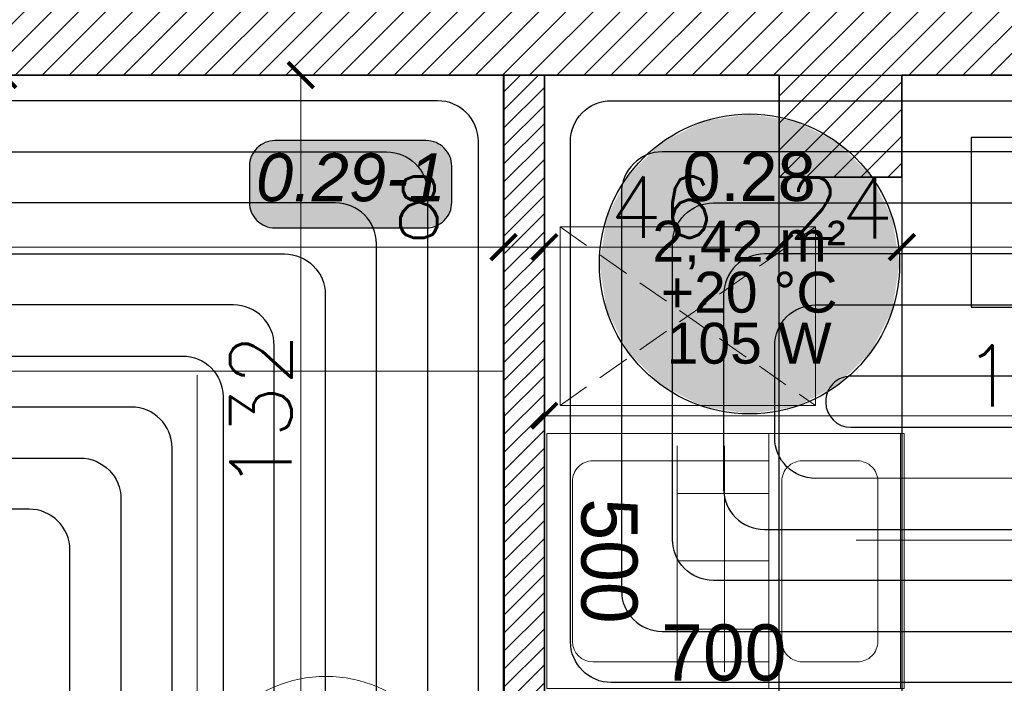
# Model space of a CAD drawing. Header units: millimetres. Extents: x -740 to 33545, y -26688 to 22494.
# Tile 115 of 256: x 9086 to 9279, y 11204 to 11334. Entities that reach past the tile are written whole.
import ezdxf
from ezdxf.enums import TextEntityAlignment as Align
from ezdxf.lldxf.tags import DXFTag

# ---------------------------------------------------------------- set-up
doc = ezdxf.new("R2010")
doc.units = ezdxf.units.MM
doc.header["$MEASUREMENT"] = 0
doc.linetypes.add('DASHED2', pattern=[9.525, 6.35, -3.175])
doc.layers.get('Defpoints').update_dxf_attribs({"color": 252})
for name, color, linetype in [('_I_EKO_PODKLAD 3', 252, 'Continuous'), ('tabelki opis', 252, 'Continuous'), ('TECHNOLOGIA KUCHNI', 252, 'Continuous')]:
    doc.layers.add(name, color=color, linetype=linetype)
for name, color, linetype, lineweight in [('A_istniejące ściany', 252, 'Continuous', 35), ('A_l.przerywana', 252, 'ICAD_ISO03W100', 9), ('A_wyposażenie', 252, 'Continuous', 9), ('A_ściany projektowane', 252, 'Continuous', 35), ('l.wypełnien', 252, 'Continuous', 5), ('wymiarowanie', 252, 'Continuous', 9)]:
    doc.layers.add(name, color=color, linetype=linetype, lineweight=lineweight)
for name, color, linetype, lineweight, true_color in [('IS_Floors zone', 7, 'Continuous', 25, 0x008000), ('IS_Room (Automatic)', 7, 'Continuous', 25, 0x000000), ('IS_Strefa podłóg', 7, 'Continuous', 25, 0x008000), ('IS_Wężownica OChP', 7, 'Continuous', 25, 0x800080)]:
    doc.layers.add(name, color=color, linetype=linetype, lineweight=lineweight, true_color=true_color)
doc.styles.add('Arial_____', font='arial.ttf')
doc.styles.add('Arial__I__', font='ariali.ttf')
doc.styles.add('styl2', font='simplex.shx')
tags = doc.linetypes.add('ICAD_ISO03W100', pattern=[30, 12, -18]).pattern_tags.tags
tags[6:7] = [DXFTag(74, 4), DXFTag(75, 0), DXFTag(340, '0'), DXFTag(46, 1.0), DXFTag(50, 0.0), DXFTag(44, 0.0), DXFTag(45, 0.0)]
tags[4:5] = [DXFTag(74, 4), DXFTag(75, 0), DXFTag(340, '0'), DXFTag(46, 1.0), DXFTag(50, 0.0), DXFTag(44, 0.0), DXFTag(45, 0.0)]
doc.dimstyles.new('Skala 1-50', dxfattribs={"dimtxt": 12, "dimasz": 5, "dimexe": 1, "dimexo": 1, "dimgap": 1.5, "dimtad": 1, "dimdec": 1, "dimrnd": 0.5, "dimtxsty": 'styl2', "dimblk": 'ARCHTICK', "dimcen": 5, "dimadec": 0, "dimazin": 0, "dimtfac": 1, "dimtdec": 1, "dimtmove": 1, "dimatfit": 3, "dimldrblk": 'ARCHTICK', "dimfxl": 0, "dimlwd": -1, "dimlwe": -1, "dimarcsym": 0})
doc.dimstyles.new('Wymiary elementów w mm', dxfattribs={"dimscale": 0.5, "dimtxt": 14, "dimasz": 20, "dimexe": 0, "dimexo": 1, "dimgap": 3, "dimtad": 1, "dimdec": 0, "dimlfac": 10, "dimtxsty": 'Standard', "dimblk": 'OBLIQUE', "dimcen": 5, "dimse1": 1, "dimse2": 1, "dimsd1": 1, "dimsd2": 1, "dimclrd": 256, "dimclre": 256, "dimclrt": 252, "dimadec": 0, "dimazin": 0, "dimtfac": 1, "dimtdec": 0, "dimtmove": 0, "dimatfit": 3, "dimldrblk": 'OBLIQUE', "dimfxl": 0, "dimlwd": -1, "dimlwe": -1, "dimarcsym": 0})

# ---------------------------------------------------------------- blocks, each defined once
blk = doc.blocks.new('_ArchTick')
at = {"color": 0, "linetype": 'ByBlock', "const_width": 0.15}
blk.add_lwpolyline([(-0.5, -0.5), (0.5, 0.5)], dxfattribs=at)
blk = doc.blocks.new('*D1297')
at = {"layer": 'Defpoints', "color": 0}
for p in [(9181.19, 11298.54), (9189.19, 11294.96), (9181.19, 11289.82)]:
    blk.add_point(p, dxfattribs=at)
at = {"layer": 'wymiarowanie', "color": 0}
for p, q in [((9181.19, 11294.82), (9181.19, 11288.82)), ((9189.19, 11293.96), (9189.19, 11288.82)), ((9181.19, 11289.82), (9159.05, 11289.82)), ((9189.19, 11289.82), (9181.19, 11289.82))]:
    blk.add_line(p, q, dxfattribs=at)
at = {"layer": 'wymiarowanie', "color": 0, "xscale": 5, "yscale": 5, "zscale": 5, "rotation": 180}
blk.add_blockref('_ArchTick', (9181.19, 11289.82), dxfattribs=at)
at = {"layer": 'wymiarowanie', "color": 0, "xscale": 5, "yscale": 5, "zscale": 5}
blk.add_blockref('_ArchTick', (9189.19, 11289.82), dxfattribs=at)
at = {"layer": 'wymiarowanie', "color": 0, "insert": (9164.61, 11297.62), "char_height": 12, "attachment_point": 5, "style": 'styl2'}
blk.add_mtext('8', dxfattribs=at)
blk = doc.blocks.new('*D1298')
at = {"layer": 'Defpoints', "color": 0}
for p in [(8932.19, 11323.52), (9181.19, 11298.54), (8932.19, 11289.82)]:
    blk.add_point(p, dxfattribs=at)
at = {"layer": 'wymiarowanie', "color": 0}
for p, q in [((8932.19, 11294.82), (8932.19, 11288.82)), ((9181.19, 11294.82), (9181.19, 11288.82)), ((9181.19, 11289.82), (8932.19, 11289.82))]:
    blk.add_line(p, q, dxfattribs=at)
at = {"layer": 'wymiarowanie', "color": 0, "xscale": 5, "yscale": 5, "zscale": 5, "rotation": 180}
blk.add_blockref('_ArchTick', (8932.19, 11289.82), dxfattribs=at)
at = {"layer": 'wymiarowanie', "color": 0, "xscale": 5, "yscale": 5, "zscale": 5}
blk.add_blockref('_ArchTick', (9181.19, 11289.82), dxfattribs=at)
at = {"layer": 'wymiarowanie', "color": 0, "insert": (9056.69, 11297.62), "char_height": 12, "attachment_point": 5, "style": 'styl2'}
blk.add_mtext('249', dxfattribs=at)
blk = doc.blocks.new('*D1299')
at = {"layer": 'Defpoints', "color": 0}
for p in [(9167.28, 11323.52), (9141.48, 11191.52), (9161.1, 11191.52)]:
    blk.add_point(p, dxfattribs=at)
at = {"layer": 'wymiarowanie', "color": 0}
for p, q in [((9146.48, 11323.52), (9140.48, 11323.52)), ((9141.48, 11323.52), (9141.48, 11191.52)), ((9146.48, 11191.52), (9140.48, 11191.52))]:
    blk.add_line(p, q, dxfattribs=at)
at = {"layer": 'wymiarowanie', "color": 0, "xscale": 5, "yscale": 5, "zscale": 5}
for p, rotation in [((9141.48, 11323.52), 90), ((9141.48, 11191.52), 270)]:
    blk.add_blockref('_ArchTick', p, dxfattribs=dict(at, rotation=rotation))
at = {"layer": 'wymiarowanie', "color": 0, "insert": (9133.68, 11257.52), "char_height": 12, "attachment_point": 5, "rotation": 90, "style": 'styl2'}
blk.add_mtext('132', dxfattribs=at)
blk = doc.blocks.new('*D1301')
at = {"layer": 'Defpoints', "color": 0}
for p in [(9112.54, 11323.52), (9083.25, 11066.32), (9111.54, 11066.32)]:
    blk.add_point(p, dxfattribs=at)
at = {"layer": 'wymiarowanie', "color": 0}
for p, q in [((9088.25, 11323.52), (9082.25, 11323.52)), ((9083.25, 11323.52), (9083.25, 11226.77)), ((9083.25, 11066.32), (9083.25, 11196.95)), ((9088.25, 11066.32), (9082.25, 11066.32))]:
    blk.add_line(p, q, dxfattribs=at)
at = {"layer": 'wymiarowanie', "color": 0, "xscale": 5, "yscale": 5, "zscale": 5}
for p, rotation in [((9083.25, 11323.52), 90), ((9083.25, 11066.32), 270)]:
    blk.add_blockref('_ArchTick', p, dxfattribs=dict(at, rotation=rotation))
at = {"layer": 'wymiarowanie', "color": 0, "insert": (9075.45, 11211.86), "char_height": 12, "attachment_point": 5, "rotation": 90, "style": 'styl2'}
blk.add_mtext('257', dxfattribs=at)
blk = doc.blocks.new('*D1252')
at = {"layer": 'Defpoints', "color": 0}
for p in [(50, 5.49), (0, 0.31), (50, 0.31)]:
    blk.add_point(p, dxfattribs=at)
at = {"layer": '_I_EKO_PODKLAD 3', "color": 252, "ltscale": 0.6, "insert": (25, 12.5), "char_height": 11, "attachment_point": 5}
blk.add_mtext('500', dxfattribs=at)
blk = doc.blocks.new('_Oblique')
at = {"color": 0, "linetype": 'ByBlock', "lineweight": -2}
blk.add_line((-0.5, -0.5), (0.5, 0.5), dxfattribs=at)
blk = doc.blocks.new('*D1253')
at = {"layer": 'Defpoints', "color": 0}
for p in [(50, 69.96), (50, 69.96), (66.59, 0)]:
    blk.add_point(p, dxfattribs=at)
at = {"layer": '_I_EKO_PODKLAD 3', "color": 252, "ltscale": 0.6, "insert": (43, 34.98), "char_height": 11, "attachment_point": 5, "rotation": 90}
blk.add_mtext('700', dxfattribs=at)
blk = doc.blocks.new('*D1410')
at = {"layer": 'Defpoints', "color": 0}
for p in [(9189.19, 11282.28), (9384.19, 11282.28), (9384.19, 11256.78)]:
    blk.add_point(p, dxfattribs=at)
at = {"layer": 'wymiarowanie', "color": 0}
for p, q in [((9189.19, 11261.78), (9189.19, 11255.78)), ((9384.19, 11261.78), (9384.19, 11255.78)), ((9189.19, 11256.78), (9384.19, 11256.78))]:
    blk.add_line(p, q, dxfattribs=at)
at = {"layer": 'wymiarowanie', "color": 0, "xscale": 5, "yscale": 5, "zscale": 5, "rotation": 180}
blk.add_blockref('_ArchTick', (9189.19, 11256.78), dxfattribs=at)
at = {"layer": 'wymiarowanie', "color": 0, "xscale": 5, "yscale": 5, "zscale": 5}
blk.add_blockref('_ArchTick', (9384.19, 11256.78), dxfattribs=at)
at = {"layer": 'wymiarowanie', "color": 0, "insert": (9286.69, 11264.58), "char_height": 12, "attachment_point": 5, "style": 'styl2'}
blk.add_mtext('195', dxfattribs=at)
blk = doc.blocks.new('*D2528')
at = {"layer": 'Defpoints', "color": 0}
for p in [(9189.19, 11318.71), (9235.19, 11318.71), (9235.19, 11289.82)]:
    blk.add_point(p, dxfattribs=at)
at = {"layer": 'wymiarowanie', "color": 0}
for p, q in [((9189.19, 11294.82), (9189.19, 11288.82)), ((9235.19, 11294.82), (9235.19, 11288.82)), ((9189.19, 11289.82), (9235.19, 11289.82))]:
    blk.add_line(p, q, dxfattribs=at)
at = {"layer": 'wymiarowanie', "color": 0, "xscale": 5, "yscale": 5, "zscale": 5, "rotation": 180}
blk.add_blockref('_ArchTick', (9189.19, 11289.82), dxfattribs=at)
at = {"layer": 'wymiarowanie', "color": 0, "xscale": 5, "yscale": 5, "zscale": 5}
blk.add_blockref('_ArchTick', (9235.19, 11289.82), dxfattribs=at)
at = {"layer": 'wymiarowanie', "color": 0, "insert": (9212.19, 11297.62), "char_height": 12, "attachment_point": 5, "style": 'styl2'}
blk.add_mtext('46', dxfattribs=at)
blk = doc.blocks.new('*D2529')
at = {"layer": 'Defpoints', "color": 0}
for p in [(9235.19, 11318.71), (9259.19, 11303.52), (9259.19, 11289.82)]:
    blk.add_point(p, dxfattribs=at)
at = {"layer": 'wymiarowanie', "color": 0}
for p, q in [((9235.19, 11294.82), (9235.19, 11288.82)), ((9259.19, 11294.82), (9259.19, 11288.82)), ((9235.19, 11289.82), (9259.19, 11289.82))]:
    blk.add_line(p, q, dxfattribs=at)
at = {"layer": 'wymiarowanie', "color": 0, "xscale": 5, "yscale": 5, "zscale": 5, "rotation": 180}
blk.add_blockref('_ArchTick', (9235.19, 11289.82), dxfattribs=at)
at = {"layer": 'wymiarowanie', "color": 0, "xscale": 5, "yscale": 5, "zscale": 5}
blk.add_blockref('_ArchTick', (9259.19, 11289.82), dxfattribs=at)
at = {"layer": 'wymiarowanie', "color": 0, "insert": (9247.19, 11297.47), "char_height": 12, "attachment_point": 5, "style": 'styl2'}
blk.add_mtext('24', dxfattribs=at)
blk = doc.blocks.new('*D2530')
at = {"layer": 'Defpoints', "color": 0}
for p in [(9259.19, 11303.52), (9384.19, 11302.65), (9384.19, 11289.82)]:
    blk.add_point(p, dxfattribs=at)
at = {"layer": 'wymiarowanie', "color": 0}
for p, q in [((9259.19, 11294.82), (9259.19, 11288.82)), ((9384.19, 11294.82), (9384.19, 11288.82)), ((9259.19, 11289.82), (9351.86, 11289.82)), ((9384.19, 11289.82), (9379.5, 11289.82))]:
    blk.add_line(p, q, dxfattribs=at)
at = {"layer": 'wymiarowanie', "color": 0, "xscale": 5, "yscale": 5, "zscale": 5, "rotation": 180}
blk.add_blockref('_ArchTick', (9259.19, 11289.82), dxfattribs=at)
at = {"layer": 'wymiarowanie', "color": 0, "xscale": 5, "yscale": 5, "zscale": 5}
blk.add_blockref('_ArchTick', (9384.19, 11289.82), dxfattribs=at)
at = {"layer": 'wymiarowanie', "color": 0, "insert": (9365.68, 11297.62), "char_height": 12, "attachment_point": 5, "style": 'styl2'}
blk.add_mtext('125', dxfattribs=at)
blk = doc.blocks.new('A$C0EED3E4A')
at = {"layer": '_I_EKO_PODKLAD 3', "lineweight": 9}
for p, q in [((0, 69.56), (50, 69.56)), ((0, 43.79), (50, 43.79)), ((5.38, 43.79), (44.76, 43.79)), ((5.38, 9.34), (5.38, 43.79)), ((11.77, 25.85), (11.77, 43.79)), ((24.97, 25.85), (24.97, 43.79)), ((38.36, 25.85), (38.36, 43.79)), ((44.76, 43.79), (44.76, 9.34)), ((2.47, 35.13), (46.72, 35.13)), ((2.47, 25.85), (46.72, 25.85)), ((40.76, 5.34), (9.38, 5.34))]:
    blk.add_line(p, q, dxfattribs=at)
blk.add_lwpolyline([(0, 0.31), (50, 0.31), (50, 70.31), (0, 70.31)], close=True, dxfattribs=at)
blk.add_lwpolyline([(9.38, 65.13), (40.76, 65.13, -0.414214), (44.76, 61.13), (44.76, 50.35, -0.414214), (40.76, 46.35), (9.38, 46.35, -0.414214), (5.38, 50.35), (5.38, 61.13, -0.414214)], format="xyb", close=True, dxfattribs=at)
for centre, start, end in [((9.38, 9.34), 180, 270), ((40.76, 9.34), 270, 0)]:
    blk.add_arc(centre, 4, start, end, dxfattribs=at)
at = {"layer": '_I_EKO_PODKLAD 3'}
for base, p1, p2, angle, picture, middle in [((50, 69.96), (66.59, 0), (50, 69.96), 90, '*D1253', (43, 34.98)), ((50, 5.49), (0, 0.31), (50, 0.31), 0, '*D1252', (25, 12.5))]:
    dim = blk.add_linear_dim(base=base, p1=p1, p2=p2, angle=angle, dimstyle='Wymiary elementów w mm', override={"dimtxt": 22}, dxfattribs=at)
    dim.commit()
    dim.dimension.update_dxf_attribs({"geometry": picture, "text_midpoint": middle})
blk = doc.blocks.new('zlew porzadkowy')
at = {"layer": 'TECHNOLOGIA KUCHNI', "rotation": 270}
blk.add_blockref('A$C0EED3E4A', (185491.89, -816814.32), dxfattribs=at)

msp = doc.modelspace()

# ---------------------------------------------------------------- hatches: boundary and pattern name
at = {"layer": 'IS_Floors zone', "lineweight": 50, "true_color": 0xffffff, "transparency": 33554687}
msp.add_hatch(color=7, dxfattribs=at).paths.add_polyline_path([(9136.42, 11293.58), (9166.05, 11293.58), (9168.55, 11294.25), (9170.38, 11296.08), (9171.05, 11298.58), (9171.05, 11305.67), (9170.38, 11308.17), (9168.55, 11310), (9166.05, 11310.67), (9136.42, 11310.67), (9133.92, 11310), (9132.09, 11308.17), (9131.42, 11305.67), (9131.42, 11298.58), (9132.09, 11296.08), (9133.92, 11294.25)])
at = {"layer": 'IS_Room (Automatic)', "lineweight": 50, "true_color": 0xffffff, "transparency": 33554687}
msp.add_hatch(color=7, dxfattribs=at).paths.add_polyline_path([(9258.73, 11286.52), (9257.29, 11295.6), (9253.12, 11303.79), (9246.62, 11310.29), (9238.43, 11314.46), (9229.35, 11315.9), (9220.27, 11314.46), (9212.08, 11310.29), (9205.58, 11303.79), (9201.4, 11295.6), (9199.96, 11286.52), (9201.4, 11277.44), (9205.58, 11269.25), (9212.08, 11262.75), (9220.27, 11258.57), (9229.35, 11257.13), (9238.43, 11258.57), (9246.62, 11262.75), (9253.12, 11269.25), (9257.29, 11277.44)])
at = {"layer": 'l.wypełnien'}
h = msp.add_hatch(dxfattribs=at)
h.set_pattern_fill('ANSI31', color=256, scale=30, style=0)
edge = h.paths.add_edge_path()
edge.add_line((8932.19, 10920.7), (8932.19, 10978.67))
edge.add_line((8932.19, 10978.67), (8932.19, 11023.17))
edge.add_line((8932.19, 11023.17), (8932.19, 11086.55))
edge.add_line((8932.19, 11086.55), (8932.19, 11090.05))
edge.add_line((8932.19, 11090.05), (8887.19, 11090.05))
edge.add_line((8887.19, 11090.05), (8887.19, 10920.7))
edge.add_line((8887.19, 10920.7), (8932.19, 10920.7))
h.paths.add_polyline_path([(9644.52, 11095.63), (9645.19, 11095.63), (9645.19, 11322.32), (9879.19, 11322.32), (9879.19, 11234.32), (9924.19, 11234.32), (9924.19, 11368.7), (9592.09, 11368.7), (9506.19, 11368.7), (9506.19, 11323.52), (9604.19, 11323.52), (9604.19, 11095.63)])
h.paths.add_polyline_path([(8887.19, 10686.04), (8932.19, 10686.04), (8932.19, 10794.52), (9246.19, 10794.52), (9246.19, 10833.52), (9259.19, 10833.52), (9259.19, 10907.02), (9235.19, 10907.02), (9235.19, 10833.52), (8932.19, 10833.52), (8932.19, 10920.7), (8887.19, 10920.7)])
h.paths.add_polyline_path([(8975.77, 11323.52), (9235.19, 11323.52), (9259.19, 11323.52), (9360.94, 11323.52), (9360.94, 11368.7), (8975.77, 11368.7)])
h.paths.add_polyline_path([(8887.19, 11368.7), (8887.19, 11236.3), (8907.93, 11236.3), (8932.19, 11236.3), (8932.19, 11323.52), (8975.77, 11323.52), (8975.77, 11368.7)])
h.paths.add_polyline_path([(9604.19, 11095.63), (9644.52, 11095.63), (9644.52, 11090.06), (9645.19, 11090.06), (9645.19, 11005.43), (9612.19, 11005.43), (9612.19, 11018.43), (9604.19, 11018.43)])
h.paths.add_polyline_path([(9924.19, 11095.63), (9924.19, 11158.89), (9879.19, 11158.89), (9879.19, 11095.63)])
h.paths.add_polyline_path([(9246.19, 10833.52), (9246.19, 10794.52), (9266.19, 10794.52), (9266.19, 10833.52)])
h.paths.add_polyline_path([(9879.19, 11078.49), (9924.19, 11078.59), (9924.19, 11095.63), (9879.19, 11095.63)])
h.paths.add_polyline_path([(9259.19, 10907.02), (9259.19, 10927.02), (9250.18, 10927.02), (9235.19, 10927.02), (9235.19, 10907.02)])
h.paths.add_polyline_path([(9235.19, 11072.32), (9235.19, 11052.32), (9259.19, 11052.32), (9259.19, 11072.32)])
h.paths.add_polyline_path([(9235.19, 11029.02), (9250.18, 11029.02), (9259.19, 11029.02), (9259.19, 11035.15), (9259.19, 11049.02), (9235.19, 11049.02)])
h.paths.add_polyline_path([(9235.19, 11323.52), (9235.19, 11303.52), (9259.19, 11303.52), (9259.19, 11323.52)])
h.paths.add_polyline_path([(9235.19, 11186.92), (9259.19, 11186.92), (9259.19, 11186.92), (9259.19, 11191.52), (9259.19, 11199.52), (9259.19, 11199.52), (9235.19, 11199.52), (9235.19, 11191.52)])
h.paths.add_polyline_path([(9235.19, 11174.32), (9247.19, 11174.32), (9259.19, 11174.32), (9259.19, 11174.32), (9259.19, 11186.92), (9259.19, 11186.92), (9235.19, 11186.92), (9235.19, 11174.32)])
h.paths.add_polyline_path([(9259.19, 11049.02), (9259.19, 11051.92), (9259.19, 11052.32), (9235.19, 11052.32), (9235.19, 11049.02), (9259.19, 11049.02)])
h = msp.add_hatch(dxfattribs=at)
h.set_pattern_fill('ANSI31', color=256, scale=20, style=0)
h.paths.add_polyline_path([(9360.94, 11323.52), (9360.94, 11368.7), (9502.09, 11368.7), (9506.19, 11368.7), (9506.19, 11323.52), (9392.19, 11323.52), (9392.19, 11310.52), (9392.19, 11186.52), (9384.19, 11186.52), (9384.19, 11191.52), (9371.19, 11191.52), (9371.19, 11199.52), (9384.19, 11199.52), (9384.19, 11323.52)])
h.paths.add_polyline_path([(9181.19, 11191.52), (9235.19, 11191.52), (9235.19, 11199.52), (9189.19, 11199.52), (9189.19, 11323.52), (9181.19, 11323.52), (9181.19, 11191.52)])
h.paths.add_polyline_path([(9259.19, 11191.52), (9269.19, 11191.52), (9269.19, 11199.52), (9259.19, 11199.52)])

# ---------------------------------------------------------------- linework, layer by layer
at = {"layer": 'A_istniejące ściany'}
for points in [[(8932.19, 11323.52), (9235.19, 11323.52)], [(9235.19, 11323.52), (9235.19, 11303.52), (9259.19, 11303.52), (9259.19, 11323.52)], [(9259.19, 11323.52), (9360.94, 11323.52)]]:
    msp.add_lwpolyline(points, dxfattribs=at)
at = {"layer": 'A_l.przerywana', "lineweight": 30, "ltscale": 0.3}
msp.add_lwpolyline([(9235.19, 11323.52), (9259.19, 11323.52), (9259.19, 11186.92), (9235.19, 11186.92)], close=True, dxfattribs=at)
at = {"layer": 'A_wyposażenie', "linetype": 'DASHED2'}
for p, q in [((9192.26, 11258.77), (9242.26, 11293.77)), ((9192.26, 11293.77), (9242.26, 11258.77))]:
    msp.add_line(p, q, dxfattribs=at)
at = {"layer": 'A_wyposażenie'}
for p, q in [((9181.19, 11265.52), (9025.19, 11265.52)), ((9121.19, 11191.52), (9121.19, 11264.72))]:
    msp.add_line(p, q, dxfattribs=at)
msp.add_lwpolyline([(9242.26, 11258.77), (9242.26, 11293.77), (9192.26, 11293.77), (9192.26, 11258.77)], close=True, dxfattribs=at)
at = {"layer": 'A_wyposażenie', "ltscale": 500}
msp.add_circle((9146.4, 11179.78), 25.92, dxfattribs=at)
at = {"layer": 'A_ściany projektowane'}
for p, q in [((9181.19, 11191.52), (9181.19, 11323.52)), ((9189.19, 11199.52), (9189.19, 11323.52))]:
    msp.add_line(p, q, dxfattribs=at)
at = {"layer": 'IS_Floors zone'}
msp.add_lwpolyline([(9136.42, 11293.58), (9166.05, 11293.58, 0.414214), (9171.05, 11298.58), (9171.05, 11305.67, 0.414214), (9166.05, 11310.67), (9136.42, 11310.67, 0.414214), (9131.42, 11305.67), (9131.42, 11298.58, 0.414214)], format="xyb", close=True, dxfattribs=at)
at = {"layer": 'IS_Room (Automatic)'}
msp.add_circle((9229.35, 11286.52), 29.38, dxfattribs=at)
at = {"layer": 'IS_Strefa podłóg', "extrusion": (0, 0, -1)}
for points in [[(-8932.28, 11066.35), (-8932.28, 11323.48), (-9181.27, 11323.48), (-9181.29, 11191.51), (-9235.27, 11191.51), (-9235.28, 11066.35)], [(-9189.29, 11199.51), (-9189.27, 11323.48), (-9384.29, 11323.48), (-9384.28, 11199.52)]]:
    msp.add_lwpolyline(points, close=True, dxfattribs=at)
at = {"layer": 'IS_Wężownica OChP', "color": 52, "true_color": 0xc8c800, "transparency": 33554687, "extrusion": (0, 0, -1)}
for points in [[(-9232.77, 11112.99), (-9231.5, 11112.99, 0.414214), (-9230.27, 11114.22), (-9230.27, 11178.51, -0.414192), (-9222.27, 11186.51), (-9184.29, 11186.51, 0.414175), (-9176.29, 11194.51), (-9176.27, 11310.48, -0.414171), (-9168.27, 11318.48), (-8945.28, 11318.48, -0.414217)], [(-8955.28, 11308.48), (-9158.28, 11308.48, 0.414171), (-9166.27, 11300.48), (-9166.29, 11184.51, -0.414175), (-9174.29, 11176.51), (-9212.27, 11176.51, 0.414196), (-9220.27, 11168.51), (-9220.27, 11106.67, -0.414196), (-9223.95, 11102.99), (-9227.77, 11102.99)], [(-9044.85, 11091.35), (-9202.28, 11091.35, -0.414256), (-9210.28, 11099.35), (-9210.27, 11158.51, -0.414167), (-9202.27, 11166.51), (-9164.29, 11166.51, 0.414175), (-9156.29, 11174.51), (-9156.28, 11290.48, -0.414171), (-9148.28, 11298.48), (-8965.28, 11298.48, -0.414217)], [(-8975.28, 11288.48), (-9138.28, 11288.48, 0.414171), (-9146.28, 11280.48), (-9146.29, 11164.51, -0.414175), (-9154.29, 11156.51), (-9192.27, 11156.51, 0.414142), (-9200.27, 11148.51), (-9200.28, 11109.35, 0.414281), (-9192.28, 11101.35), (-9034.85, 11101.35, -0.41421)], [(-9024.85, 11111.35), (-9182.28, 11111.35, -0.414336), (-9190.28, 11119.35), (-9190.27, 11138.52, -0.414088), (-9182.27, 11146.51), (-9144.29, 11146.51, 0.414175), (-9136.29, 11154.51), (-9136.28, 11270.48, -0.414171), (-9128.28, 11278.48), (-8985.28, 11278.48, -0.414217)], [(-8995.28, 11268.48), (-9118.28, 11268.48, 0.414172), (-9126.28, 11260.48), (-9126.3, 11129.35, 0.414249), (-9118.3, 11121.35), (-9014.85, 11121.35, -0.41421)], [(-9004.85, 11131.35), (-9108.3, 11131.35, -0.414249), (-9116.3, 11139.35), (-9116.28, 11250.48, -0.414172), (-9108.28, 11258.48), (-9005.28, 11258.48, -0.414216)], [(-9015.28, 11248.48), (-9098.28, 11248.48, 0.414172), (-9106.28, 11240.48), (-9106.3, 11149.35, 0.414249), (-9098.3, 11141.35), (-8995.28, 11141.35, 0.414218)], [(-9005.28, 11151.35), (-9088.29, 11151.35, -0.414248), (-9096.29, 11159.35), (-9096.28, 11230.48, -0.414172), (-9088.28, 11238.48), (-9025.28, 11238.48, -0.414216)]]:
    msp.add_lwpolyline(points, format="xyb", dxfattribs=at)
at = {"layer": 'IS_Wężownica OChP', "color": 92, "true_color": 0x00c800, "transparency": 33554687}
for points in [[(9314.05, 11204.52), (9202.29, 11204.51, -0.414181), (9194.29, 11212.51), (9194.27, 11310.48, -0.414255), (9202.27, 11318.48), (9371.28, 11318.48, -0.41422)], [(9361.28, 11308.48), (9212.27, 11308.48, 0.414255), (9204.27, 11300.48), (9204.28, 11222.51, 0.414181), (9212.28, 11214.51), (9320.99, 11214.52, -0.398726)], [(9327.28, 11224.52), (9222.28, 11224.51, -0.414181), (9214.28, 11232.51), (9214.27, 11290.48, -0.414255), (9222.27, 11298.48), (9351.28, 11298.48, -0.41422)], [(9341.28, 11288.48), (9232.28, 11288.48, 0.414255), (9224.28, 11280.48), (9224.28, 11242.51, 0.414181), (9232.28, 11234.51), (9337.28, 11234.52, -0.414214)], [(9351.28, 11244.52), (9242.28, 11244.51, -0.41418), (9234.28, 11252.51), (9234.28, 11270.48, -0.414255), (9242.28, 11278.48), (9332.44, 11278.48, -0.414221)], [(9332.44, 11264.52), (9249.18, 11264.51, 0.414246), (9244.28, 11259.61), (9244.28, 11259.41, 0.414181), (9249.18, 11254.51), (9341.28, 11254.52, 0.414198)]]:
    msp.add_lwpolyline(points, format="xyb", dxfattribs=at)
at = {"layer": 'tabelki opis'}
msp.add_lwpolyline([(9355.93, 11311.28), (9272.77, 11311.28), (9272.77, 11278.02), (9355.93, 11278.02), (9355.93, 11311.28)], dxfattribs=at)
at = {"layer": 'wymiarowanie'}
msp.add_line((9318.43, 11232.45), (9250.26, 11232.38), dxfattribs=at)

# ---------------------------------------------------------------- block references
at = {"layer": '_I_EKO_PODKLAD 3'}
msp.add_blockref('zlew porzadkowy', (-176302.55, 828067.64), dxfattribs=at)

# ---------------------------------------------------------------- texts
at = {"layer": 'IS_Floors zone', "style": 'Arial__I__'}
msp.add_text('0.29-1', height=9.375, dxfattribs=at).set_placement((9151.27, 11303.48), align=Align.MIDDLE_CENTER)
at = {"layer": 'IS_Room (Automatic)', "style": 'Arial_____'}
msp.add_text('0.28', height=9.6, dxfattribs=at).set_placement((9229.27, 11295.98), align=Align.BOTTOM_CENTER)
for s, p in [('2,42 m²', (9229.27, 11290.98)), ('+20 °C', (9229.27, 11280.98)), ('105 W', (9229.27, 11270.98))]:
    msp.add_text(s, height=8, dxfattribs=at).set_placement(p, align=Align.MIDDLE_CENTER)

# ---------------------------------------------------------------- dimensions: what is measured, and where the dimension line sits
at = {"layer": 'wymiarowanie'}
dim = msp.add_linear_dim(base=(9083.25, 11066.32), p1=(9112.54, 11323.52), p2=(9111.54, 11066.32), angle=90, dimstyle='Skala 1-50', dxfattribs=at)
dim.commit()
dim.dimension.update_dxf_attribs({"geometry": '*D1301', "text_midpoint": (9083.25, 11211.86), "dimtype": 160})
dim = msp.add_linear_dim(base=(9141.48, 11191.52), p1=(9167.28, 11323.52), p2=(9161.1, 11191.52), angle=90, dimstyle='Skala 1-50', dxfattribs=at)
dim.commit()
dim.dimension.update_dxf_attribs({"geometry": '*D1299', "text_midpoint": (9133.68, 11257.52)})
for base, p1, p2, picture, middle in [((8932.19, 11289.82), (9181.19, 11298.54), (8932.19, 11323.52), '*D1298', (9056.69, 11297.62)), ((9235.19, 11289.82), (9189.19, 11318.71), (9235.19, 11318.71), '*D2528', (9212.19, 11297.62)), ((9259.19, 11289.82), (9235.19, 11318.71), (9259.19, 11303.52), '*D2529', (9247.19, 11297.47)), ((9384.19, 11256.78), (9189.19, 11282.28), (9384.19, 11282.28), '*D1410', (9286.69, 11264.58))]:
    dim = msp.add_linear_dim(base=base, p1=p1, p2=p2, dimstyle='Skala 1-50', dxfattribs=at)
    dim.commit()
    dim.dimension.update_dxf_attribs({"geometry": picture, "text_midpoint": middle})
for base, p1, p2, picture, middle in [((9181.19, 11289.82), (9189.19, 11294.96), (9181.19, 11298.54), '*D1297', (9164.61, 11289.82)), ((9384.19, 11289.82), (9259.19, 11303.52), (9384.19, 11302.65), '*D2530', (9365.68, 11289.82))]:
    dim = msp.add_linear_dim(base=base, p1=p1, p2=p2, dimstyle='Skala 1-50', dxfattribs=at)
    dim.commit()
    dim.dimension.update_dxf_attribs({"geometry": picture, "text_midpoint": middle, "dimtype": 160})

doc.saveas('drawing.dxf')
